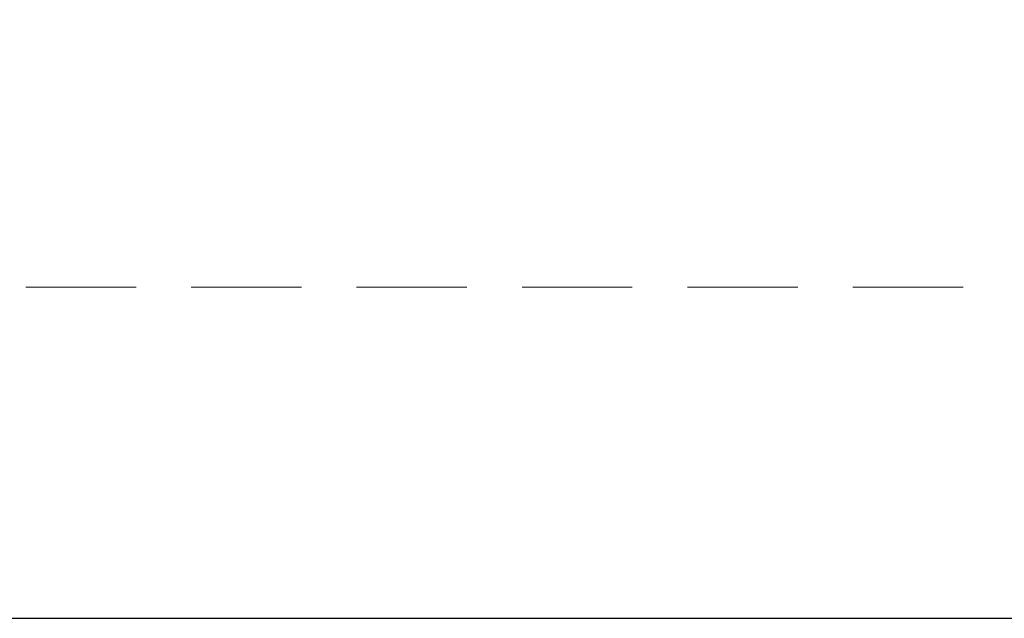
# Model space of a CAD drawing. Header units: millimetres. Extents: x 16 to 647, y 3 to 417.
# Tile 24 of 80: x 364 to 420, y 5 to 40. Entities that reach past the tile are written whole.
import ezdxf

# ---------------------------------------------------------------- set-up
doc = ezdxf.new("R2010")
doc.units = ezdxf.units.MM
doc.header["$MEASUREMENT"] = 0
doc.layers.get('0').update_dxf_attribs({"linetype": 'CONTINUOUS'})

msp = doc.modelspace()

# ---------------------------------------------------------------- linework, layer by layer
at = {"color": 7, "linetype": 'Continuous', "lineweight": 30}
msp.add_lwpolyline([(34.15, 414.501), (34.15, 5.299), (644.478, 5.299), (644.478, 414.501)], close=True, dxfattribs=at)
at = {"color": 7, "linetype": 'Continuous', "lineweight": 18}
for points in [[(363.884, 24.376), (370.238, 24.376)], [(373.414, 24.376), (379.768, 24.376)], [(382.944, 24.376), (389.298, 24.376)], [(392.475, 24.376), (398.828, 24.376)], [(402.005, 24.376), (408.358, 24.376)], [(411.535, 24.376), (417.888, 24.376)]]:
    msp.add_lwpolyline(points, dxfattribs=at)

doc.saveas('drawing.dxf')
